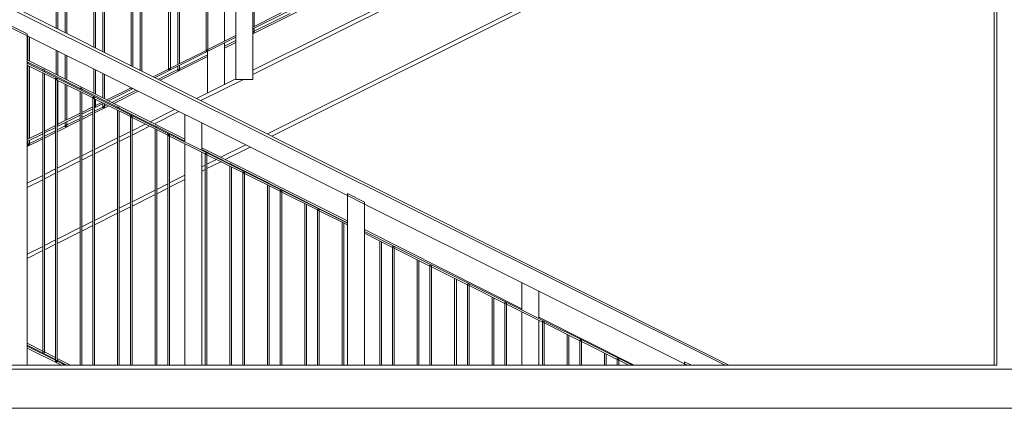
# Model space of a CAD drawing. Header units: centimetres. Extents: x -1589 to 108054, y -205274 to 31709.
# Tile 55 of 256: x 80 to 372, y -4782 to -4666. Entities that reach past the tile are written whole.
import ezdxf

# ---------------------------------------------------------------- set-up
doc = ezdxf.new("R2010")
doc.units = ezdxf.units.CM
doc.header["$LTSCALE"] = 0.01
doc.header["$MEASUREMENT"] = 0
doc.layers.add('2_barierki.ISTN_Nr_pióra__1', color=8, linetype='Continuous', lineweight=0)
doc.layers.add('2_lądowisko_IFC.ISTN_Nr_pióra__1', color=8, linetype='Continuous', lineweight=9)

msp = doc.modelspace()

# ---------------------------------------------------------------- linework, layer by layer
at = {"layer": '2_barierki.ISTN_Nr_pióra__1', "color": 8, "linetype": 'Continuous', "lineweight": 5, "ltscale": 0.1}
for p, q in [((149.2649, -4684.20681), (149.2649, -4575.95898)), ((144.2649, -4684.20681), (144.2649, -4578.45463)), ((149.68665, -4668.46906), (149.68665, -4586.5104)), ((140.82554, -4672.89191), (140.82554, -4589.45073)), ((135.40379, -4675.59807), (135.40379, -4592.15689)), ((135.90379, -4675.3485), (135.90379, -4591.90732)), ((124.79267, -4680.89439), (124.79267, -4597.45322)), ((127.46443, -4679.56084), (127.46443, -4597.62151)), ((124.29267, -4681.14396), (124.29267, -4597.70278)), ((126.96443, -4679.8104), (126.96443, -4597.87151)), ((113.18156, -4680.13161), (113.18156, -4603.24867)), ((113.68156, -4680.38246), (113.68156, -4602.99911)), ((115.85332, -4681.47201), (115.85332, -4603.42707)), ((116.35332, -4681.72285), (116.35332, -4603.17707)), ((102.07045, -4674.55727), (102.07045, -4608.79456)), ((102.57045, -4674.80812), (102.57045, -4608.545)), ((104.74221, -4675.89767), (104.74221, -4608.98262)), ((105.24221, -4676.14851), (105.24221, -4608.73262)), ((90.95934, -4668.98293), (90.95934, -4614.34045)), ((91.45934, -4669.23378), (91.45934, -4614.09089)), ((93.6311, -4670.32333), (93.6311, -4614.53818)), ((94.1311, -4670.57417), (94.1311, -4614.28818)), ((149.2649, -4669.23839), (244.2649, -4621.82103)), ((149.2649, -4670.72128), (235.82554, -4627.44096)), ((289.38971, -4769.05833), (22.20022, -4635.69177)), ((290.43566, -4769.05833), (31.61079, -4639.20832)), ((149.2649, -4668.67957), (157.62601, -4664.50629)), ((149.68665, -4669.95138), (160.29776, -4664.64583)), ((77.34473, -4668.21694), (82.34473, -4670.71267)), ((82.34473, -4671.30092), (77.34473, -4668.80519)), ((82.34473, -4671.30092), (82.34473, -4670.71267)), ((149.2649, -4670.16226), (149.68665, -4669.95138)), ((149.2649, -4670.44177), (149.68665, -4670.23089)), ((149.68665, -4669.95138), (149.68665, -4669.02788)), ((149.68665, -4670.23089), (149.68665, -4669.95138)), ((177.34473, -4718.71979), (82.34473, -4671.30092)), ((82.34473, -4769.05833), (82.34473, -4671.30092)), ((82.51998, -4678.54266), (82.51998, -4671.3884)), ((83.01998, -4678.79423), (83.01998, -4671.63798)), ((120.29278, -4683.69925), (144.2649, -4671.73404)), ((135.90379, -4675.3485), (144.2649, -4671.17522)), ((140.82554, -4674.38194), (144.2649, -4672.66226)), ((140.82554, -4674.94096), (144.2649, -4673.22128)), ((140.82554, -4685.74576), (140.82554, -4673.45073)), ((90.95934, -4682.7888), (90.95934, -4675.60087)), ((91.45934, -4683.04036), (91.45934, -4675.85045)), ((124.79267, -4680.89439), (135.40379, -4675.59807)), ((135.40379, -4675.59807), (135.90379, -4675.3485)), ((135.40379, -4675.87748), (135.40379, -4675.59807)), ((135.40379, -4675.87748), (135.90379, -4675.62791)), ((135.82554, -4688.24576), (135.82554, -4675.94638)), ((135.90379, -4675.62791), (135.90379, -4675.3485)), ((129.11079, -4701.98412), (82.34473, -4678.45448)), ((86.91634, -4681.31443), (82.34473, -4679.01428)), ((177.34473, -4726.85211), (82.34473, -4679.43325)), ((82.51998, -4679.52073), (82.51998, -4679.32615)), ((93.6311, -4684.13305), (93.6311, -4676.93447)), ((94.1311, -4684.38462), (94.1311, -4677.18404)), ((121.79833, -4684.45456), (135.82554, -4677.44096)), ((127.46443, -4681.06249), (135.82554, -4676.88194)), ((90.70584, -4684.16549), (82.34473, -4679.99207)), ((82.51998, -4701.99397), (82.51998, -4680.07955)), ((83.01998, -4679.7703), (83.01998, -4679.57991)), ((83.01998, -4701.7444), (83.01998, -4680.32913)), ((86.91634, -4681.15528), (87.41634, -4681.40794)), ((86.91634, -4681.71515), (86.91634, -4681.15528)), ((86.91634, -4764.87517), (86.91634, -4682.27398)), ((87.41634, -4681.96472), (87.41634, -4681.40794)), ((98.02746, -4686.90483), (87.41634, -4681.566)), ((102.07045, -4688.37918), (102.07045, -4681.14694)), ((102.57045, -4688.63075), (102.57045, -4681.39651)), ((119.73442, -4683.41912), (124.29267, -4681.14396)), ((121.24025, -4684.17458), (126.96443, -4681.31249)), ((124.29267, -4681.14396), (124.79267, -4680.89439)), ((124.29267, -4681.42337), (124.29267, -4681.14396)), ((124.29267, -4681.42337), (124.79267, -4681.1738)), ((124.79267, -4681.1738), (124.79267, -4680.89439)), ((126.96443, -4681.31249), (126.96443, -4680.36923)), ((126.96443, -4681.31249), (127.46443, -4681.06249)), ((126.96443, -4681.592), (126.96443, -4681.31249)), ((126.96443, -4681.592), (127.46443, -4681.342)), ((127.46443, -4681.06249), (127.46443, -4680.11966)), ((127.46443, -4681.342), (127.46443, -4681.06249)), ((87.41634, -4765.12783), (87.41634, -4682.52355)), ((90.70584, -4683.88608), (91.20584, -4684.13565)), ((90.70584, -4684.16549), (90.70584, -4683.88608)), ((91.20584, -4684.41506), (90.70584, -4684.16549)), ((90.70584, -4767.60667), (90.70584, -4684.16549)), ((90.95934, -4683.7332), (90.95934, -4683.6093)), ((91.20584, -4684.41506), (91.20584, -4684.13565)), ((101.81696, -4689.71156), (91.20584, -4684.41506)), ((91.20584, -4767.85624), (91.20584, -4684.41506)), ((91.45934, -4683.98277), (91.45934, -4683.86306)), ((91.45934, -4697.53206), (91.45934, -4684.5416)), ((93.6311, -4685.06679), (93.6311, -4684.96527)), ((94.1311, -4685.31637), (94.1311, -4685.21903)), ((104.74221, -4689.72344), (104.74221, -4682.48053)), ((105.24221, -4689.975), (105.24221, -4682.73011)), ((144.2649, -4684.20681), (149.2649, -4684.20681)), ((93.6311, -4696.44808), (93.6311, -4685.62562)), ((94.1311, -4696.19851), (94.1311, -4685.87519)), ((98.02746, -4686.76994), (98.52746, -4687.0226)), ((98.02746, -4687.26122), (98.02746, -4686.76994)), ((98.02746, -4769.05833), (98.02746, -4687.82004)), ((98.52746, -4687.51079), (98.52746, -4687.0226)), ((109.13857, -4692.49524), (98.52746, -4687.1564)), ((98.52746, -4769.05833), (98.52746, -4688.06962)), ((105.91829, -4690.31517), (113.1784, -4686.69143)), ((106.47585, -4690.59569), (113.73819, -4686.97084)), ((107.43394, -4691.07774), (114.69378, -4687.44782)), ((107.99121, -4691.35812), (115.25327, -4687.72709)), ((113.18156, -4686.96926), (113.18156, -4686.69301)), ((113.18156, -4686.96926), (113.45829, -4686.83113)), ((101.81696, -4689.43215), (102.31696, -4689.68172)), ((101.81696, -4689.71156), (101.81696, -4689.43215)), ((102.31696, -4689.96113), (101.81696, -4689.71156)), ((101.81696, -4769.05833), (101.81696, -4689.71156)), ((102.07045, -4689.27926), (102.07045, -4689.24842)), ((102.31696, -4689.96113), (102.31696, -4689.68172)), ((112.92807, -4695.25762), (102.31696, -4689.96113)), ((102.31696, -4769.05833), (102.31696, -4689.96113)), ((102.57045, -4689.52884), (102.57045, -4689.50218)), ((102.57045, -4691.98617), (102.57045, -4690.08766)), ((102.57045, -4691.98617), (104.47224, -4691.03693)), ((104.74221, -4690.61286), (104.74221, -4690.60439)), ((98.52746, -4694.00416), (101.81696, -4692.36227)), ((98.52746, -4694.56298), (101.81696, -4692.92109)), ((98.52746, -4695.53098), (101.81696, -4693.88623)), ((102.31696, -4692.67152), (105.03203, -4691.31635)), ((102.31696, -4692.1127), (102.57045, -4691.98617)), ((102.31696, -4694.19525), (106.55469, -4692.07638)), ((102.31696, -4692.39211), (102.57045, -4692.26559)), ((102.31696, -4693.63623), (104.74221, -4692.42361)), ((102.57045, -4692.26559), (102.57045, -4691.98617)), ((104.74221, -4692.42361), (104.74221, -4691.46101)), ((104.74221, -4692.42361), (105.24221, -4692.17361)), ((104.74221, -4692.70311), (104.74221, -4692.42361)), ((104.74221, -4692.70311), (105.24221, -4692.45311)), ((105.24221, -4692.17361), (105.24221, -4691.42126)), ((105.24221, -4692.17361), (105.9952, -4691.79711)), ((105.24221, -4692.45311), (105.24221, -4692.17361)), ((109.13857, -4692.3846), (109.63857, -4692.63725)), ((109.13857, -4692.80728), (109.13857, -4692.3846)), ((109.13857, -4769.05833), (109.13857, -4693.36611)), ((120.24968, -4698.08565), (109.63791, -4692.74648)), ((109.63857, -4693.05686), (109.63857, -4692.63725)), ((109.63857, -4769.05833), (109.63857, -4693.61568)), ((91.20584, -4698.21742), (98.02746, -4694.81254)), ((91.20584, -4699.7508), (98.02746, -4696.34)), ((91.45934, -4697.53206), (98.02746, -4694.25372)), ((94.1311, -4697.72916), (98.02746, -4695.78098)), ((94.1311, -4697.72916), (94.1311, -4696.75733)), ((98.52746, -4696.09), (101.81696, -4694.44525)), ((112.92807, -4694.97821), (113.42807, -4695.22779)), ((112.92807, -4695.25762), (112.92807, -4694.97821)), ((113.42807, -4695.5072), (112.92807, -4695.25762)), ((112.92807, -4769.05833), (112.92807, -4695.25762)), ((113.42807, -4695.5072), (113.42807, -4695.22779)), ((124.03918, -4700.80369), (113.42807, -4695.5072)), ((113.42807, -4769.05833), (113.42807, -4695.5072)), ((129.11079, -4702.77634), (129.11079, -4694.64401)), ((82.34473, -4702.08144), (86.91634, -4699.79961)), ((87.41634, -4699.55005), (90.70584, -4697.90816)), ((87.41634, -4700.10887), (90.70584, -4698.46698)), ((87.41634, -4701.08654), (90.70584, -4699.44179)), ((91.20584, -4697.65859), (91.45934, -4697.53206)), ((91.20584, -4697.938), (91.45934, -4697.81148)), ((91.20584, -4699.19179), (93.6311, -4697.97916)), ((91.45934, -4697.81148), (91.45934, -4697.53206)), ((93.6311, -4697.97916), (93.6311, -4697.0069)), ((93.6311, -4697.97916), (94.1311, -4697.72916)), ((93.6311, -4698.25867), (93.6311, -4697.97916)), ((93.6311, -4698.25867), (94.1311, -4698.00867)), ((94.1311, -4698.00867), (94.1311, -4697.72916)), ((120.24968, -4697.99925), (120.74968, -4698.25191)), ((120.24968, -4698.35335), (120.24968, -4697.99925)), ((120.24968, -4769.05833), (120.24968, -4698.91218)), ((129.11079, -4702.54399), (120.74917, -4698.33696)), ((120.74968, -4698.60292), (120.74968, -4698.25191)), ((120.74968, -4769.05833), (120.74968, -4699.16175)), ((134.11079, -4705.27207), (134.11079, -4697.13974)), ((82.34473, -4702.64027), (86.91634, -4700.35843)), ((82.34473, -4704.18136), (86.91634, -4701.89555)), ((82.51998, -4703.53472), (82.51998, -4702.55279)), ((83.01998, -4703.28472), (86.91634, -4701.33654)), ((83.01998, -4703.28472), (83.01998, -4702.30322)), ((87.41634, -4701.64555), (90.70584, -4700.0008)), ((124.03918, -4700.52428), (124.53918, -4700.77385)), ((124.03918, -4700.80369), (124.03918, -4700.52428)), ((124.53918, -4701.05326), (124.03918, -4700.80369)), ((124.03918, -4769.05833), (124.03918, -4700.80369)), ((124.53918, -4701.05326), (124.53918, -4700.77385)), ((135.15029, -4706.34976), (124.53918, -4701.05326)), ((124.53918, -4769.05833), (124.53918, -4701.05326)), ((82.34473, -4703.62234), (82.51998, -4703.53472)), ((82.51998, -4703.53472), (83.01998, -4703.28472)), ((82.51998, -4703.81423), (82.51998, -4703.53472)), ((82.51998, -4703.81423), (83.01998, -4703.56423)), ((83.01998, -4703.56423), (83.01998, -4703.28472)), ((129.11079, -4769.05833), (129.11079, -4703.33516)), ((177.34473, -4726.25231), (134.11079, -4704.4998)), ((142.4719, -4709.26646), (134.11079, -4705.05968)), ((134.11079, -4769.05833), (134.11079, -4705.83089)), ((135.15029, -4706.07034), (135.65029, -4706.31992)), ((135.15029, -4706.34976), (135.15029, -4706.07034)), ((135.65029, -4706.59933), (135.15029, -4706.34976)), ((135.15029, -4769.05833), (135.15029, -4706.34976)), ((135.65029, -4706.59933), (135.65029, -4706.31992)), ((146.2614, -4711.89582), (135.65029, -4706.59933)), ((135.65029, -4769.05833), (135.65029, -4706.59933)), ((142.4719, -4709.22857), (142.9719, -4709.48123)), ((142.4719, -4709.44548), (142.4719, -4709.22857)), ((142.4719, -4769.05833), (142.4719, -4710.00431)), ((153.58301, -4714.85686), (142.97168, -4709.51792)), ((142.9719, -4709.69506), (142.9719, -4709.48123)), ((142.9719, -4769.05833), (142.9719, -4710.25388)), ((146.2614, -4711.61641), (146.7614, -4711.86598)), ((146.2614, -4711.89582), (146.2614, -4711.61641)), ((146.7614, -4712.1454), (146.2614, -4711.89582)), ((146.2614, -4769.05833), (146.2614, -4711.89582)), ((146.7614, -4712.1454), (146.7614, -4711.86598)), ((157.37251, -4717.44189), (146.7614, -4712.1454)), ((146.7614, -4769.05833), (146.7614, -4712.1454)), ((153.58301, -4714.84323), (154.08301, -4715.09588)), ((153.58301, -4714.99155), (153.58301, -4714.84323)), ((153.58301, -4769.05833), (153.58301, -4715.55038)), ((177.34473, -4726.81225), (154.08294, -4715.10839)), ((154.08301, -4715.24112), (154.08301, -4715.09588)), ((154.08301, -4769.05833), (154.08301, -4715.79995)), ((157.37251, -4717.16248), (157.87251, -4717.41205)), ((157.37251, -4717.44189), (157.37251, -4717.16248)), ((157.87251, -4717.69146), (157.37251, -4717.44189)), ((157.37251, -4769.05833), (157.37251, -4717.44189)), ((157.87251, -4717.69146), (157.87251, -4717.41205)), ((168.48362, -4722.98795), (157.87251, -4717.69146)), ((157.87251, -4769.05833), (157.87251, -4717.69146)), ((177.34473, -4718.13153), (182.34473, -4720.62726)), ((177.34473, -4718.71979), (177.34473, -4718.13153)), ((182.34473, -4721.21552), (177.34473, -4718.71979)), ((177.34473, -4769.05833), (177.34473, -4718.71979)), ((164.69412, -4720.45788), (165.19412, -4720.71054)), ((164.69412, -4720.53762), (164.69412, -4720.45788)), ((164.69412, -4769.05833), (164.69412, -4721.09644)), ((165.19412, -4720.78719), (165.19412, -4720.71054)), ((165.19412, -4769.05833), (165.19412, -4721.34601)), ((168.48362, -4722.70854), (168.98362, -4722.95812)), ((168.48362, -4722.98795), (168.48362, -4722.70854)), ((168.98362, -4723.23753), (168.48362, -4722.98795)), ((168.48362, -4769.05833), (168.48362, -4722.98795)), ((168.98362, -4723.23753), (168.98362, -4722.95812)), ((177.34473, -4727.41094), (168.98362, -4723.23753)), ((168.98362, -4769.05833), (168.98362, -4723.23753)), ((182.34473, -4721.21552), (182.34473, -4720.62726)), ((277.34473, -4768.63439), (182.34473, -4721.21552)), ((182.34473, -4769.05833), (182.34473, -4721.21552)), ((175.80523, -4726.07254), (176.30523, -4726.3252)), ((175.80523, -4726.08368), (175.80523, -4726.07254)), ((175.80523, -4769.05833), (175.80523, -4726.64251)), ((176.30523, -4726.33325), (176.30523, -4726.3252)), ((176.30523, -4769.05833), (176.30523, -4726.89208)), ((229.11079, -4752.29762), (182.34473, -4728.76798)), ((187.33374, -4731.83809), (182.34473, -4729.32794)), ((261.90158, -4769.05833), (182.34473, -4729.34784)), ((190.70584, -4734.08009), (182.34473, -4729.90667)), ((186.91634, -4769.05833), (186.91634, -4732.18857)), ((187.41634, -4769.05833), (187.41634, -4732.43815)), ((190.70584, -4733.80068), (191.20584, -4734.05025)), ((190.70584, -4734.08009), (190.70584, -4733.80068)), ((191.20584, -4734.32966), (190.70584, -4734.08009)), ((190.70584, -4769.05833), (190.70584, -4734.08009)), ((191.20584, -4734.32966), (191.20584, -4734.05025)), ((201.81696, -4739.62615), (191.20584, -4734.32966)), ((191.20584, -4769.05833), (191.20584, -4734.32966)), ((198.02746, -4769.05833), (198.02746, -4737.73464)), ((198.52746, -4769.05833), (198.52746, -4737.98421)), ((201.81696, -4739.34674), (202.31696, -4739.59631)), ((201.81696, -4739.62615), (201.81696, -4739.34674)), ((202.31696, -4739.87573), (201.81696, -4739.62615)), ((201.81696, -4769.05833), (201.81696, -4739.62615)), ((202.31696, -4739.87573), (202.31696, -4739.59631)), ((212.92807, -4745.17222), (202.31696, -4739.87573)), ((202.31696, -4769.05833), (202.31696, -4739.87573)), ((209.13857, -4769.05833), (209.13857, -4743.28071)), ((209.63857, -4769.05833), (209.63857, -4743.53028)), ((212.92807, -4744.89281), (213.42807, -4745.14238)), ((212.92807, -4745.17222), (212.92807, -4744.89281)), ((213.42807, -4745.42179), (212.92807, -4745.17222)), ((212.92807, -4769.05833), (212.92807, -4745.17222)), ((213.42807, -4745.42179), (213.42807, -4745.14238)), ((224.03918, -4750.71829), (213.42807, -4745.42179)), ((213.42807, -4769.05833), (213.42807, -4745.42179)), ((229.11079, -4752.69093), (229.11079, -4744.55861)), ((220.24968, -4769.05833), (220.24968, -4748.82677)), ((220.74968, -4769.05833), (220.74968, -4749.07635)), ((234.11079, -4755.18666), (234.11079, -4747.05434)), ((224.03918, -4750.43887), (224.53918, -4750.68845)), ((224.03918, -4750.71829), (224.03918, -4750.43887)), ((224.53918, -4750.96786), (224.03918, -4750.71829)), ((224.03918, -4769.05833), (224.03918, -4750.71829)), ((224.53918, -4750.96786), (224.53918, -4750.68845)), ((235.15029, -4756.26435), (224.53918, -4750.96786)), ((224.53918, -4769.05833), (224.53918, -4750.96786)), ((229.11079, -4769.05833), (229.11079, -4753.24976)), ((262.42333, -4769.05833), (234.11079, -4754.8133)), ((234.11079, -4769.05833), (234.11079, -4755.74549)), ((235.15029, -4755.98494), (235.65029, -4756.23451)), ((235.15029, -4756.26435), (235.15029, -4755.98494)), ((235.65029, -4756.51393), (235.15029, -4756.26435)), ((235.15029, -4769.05833), (235.15029, -4756.26435)), ((235.65029, -4756.51393), (235.65029, -4756.23451)), ((246.2614, -4761.81042), (235.65029, -4756.51393)), ((235.65029, -4769.05833), (235.65029, -4756.51393)), ((242.4719, -4769.05833), (242.4719, -4759.9189)), ((242.9719, -4769.05833), (242.9719, -4760.16848)), ((86.91634, -4764.87517), (82.34473, -4762.56505)), ((90.70584, -4767.35029), (82.34473, -4763.12526)), ((90.70584, -4767.60667), (82.34473, -4763.43325)), ((92.49457, -4769.05833), (82.34473, -4763.99207)), ((246.2614, -4761.53101), (246.7614, -4761.78058)), ((246.2614, -4761.81042), (246.2614, -4761.53101)), ((246.7614, -4762.05999), (246.2614, -4761.81042)), ((246.2614, -4769.05833), (246.2614, -4761.81042)), ((246.7614, -4762.05999), (246.7614, -4761.78058)), ((257.37251, -4767.35648), (246.7614, -4762.05999)), ((246.7614, -4769.05833), (246.7614, -4762.05999)), ((87.41634, -4765.12783), (86.91634, -4764.87517)), ((86.91634, -4765.15528), (86.91634, -4764.87517)), ((86.91634, -4765.15528), (87.41634, -4765.40794)), ((90.70584, -4766.79008), (87.41634, -4765.12783)), ((87.41634, -4765.40794), (87.41634, -4765.12783)), ((95.19458, -4769.05833), (91.20584, -4767.04274)), ((253.58301, -4769.05833), (253.58301, -4765.46497)), ((254.08301, -4769.05833), (254.08301, -4765.71454)), ((257.37251, -4767.07707), (257.87251, -4767.32665)), ((257.37251, -4767.35648), (257.37251, -4767.07707)), ((91.20584, -4767.85624), (90.70584, -4767.60667)), ((90.70584, -4767.88608), (90.70584, -4767.60667)), ((90.70584, -4767.88608), (91.20584, -4768.13565)), ((94.08595, -4769.05833), (91.20584, -4767.60295)), ((93.61413, -4769.05833), (91.20584, -4767.85624)), ((91.20584, -4768.13565), (91.20584, -4767.85624)), ((257.87251, -4767.60606), (257.37251, -4767.35648)), ((257.37251, -4769.05833), (257.37251, -4767.35648)), ((257.87251, -4767.60606), (257.87251, -4767.32665)), ((260.78202, -4769.05833), (257.87251, -4767.60606)), ((257.87251, -4769.05833), (257.87251, -4767.60606)), ((277.34473, -4768.04613), (279.37259, -4769.05833)), ((277.34473, -4768.63439), (277.34473, -4768.04613)), ((278.19406, -4769.05833), (277.34473, -4768.63439)), ((277.34473, -4769.05833), (277.34473, -4768.63439))]:
    msp.add_line(p, q, dxfattribs=at)
at = {"layer": '2_lądowisko_IFC.ISTN_Nr_pióra__1', "color": 8, "linetype": 'Continuous', "lineweight": 5, "ltscale": 0.1}
for p, q in [((369.2004, -4769.05833), (369.2004, -4453.05833)), ((370.0004, -4769.05833), (370.0004, -4453.05833)), ((350.65029, -4601.90832), (153.62426, -4700.42134)), ((350.92177, -4603.05832), (154.90783, -4701.06529)), ((244.2649, -4634.02608), (149.2649, -4681.52608)), ((246.30096, -4634.29379), (149.2649, -4682.81182)), ((144.2649, -4684.02608), (132.58489, -4689.86608)), ((146.47492, -4684.20681), (133.86846, -4690.51004)), ((126.06731, -4693.12487), (118.76224, -4696.77741)), ((127.35415, -4693.76719), (120.04396, -4697.42229)), ((112.92807, -4699.69449), (109.63857, -4701.33924)), ((117.36873, -4697.47416), (113.42807, -4699.44449)), ((118.65557, -4698.11648), (113.42807, -4700.73023)), ((109.13857, -4701.58924), (102.31696, -4705.00005)), ((112.92807, -4700.98023), (109.63857, -4702.62498)), ((101.81696, -4705.25005), (98.52746, -4706.8948)), ((109.13857, -4702.87498), (102.31696, -4706.28579)), ((147.16026, -4703.65334), (139.77132, -4707.34781)), ((148.4471, -4704.29566), (141.05304, -4707.99269)), ((98.02746, -4707.1448), (91.20584, -4710.55561)), ((98.02746, -4708.43054), (91.20584, -4711.84134)), ((101.81696, -4706.53579), (98.52746, -4708.18054)), ((138.46168, -4708.00263), (135.65029, -4709.40832)), ((139.74852, -4708.64495), (135.65029, -4710.69406)), ((90.70584, -4710.80561), (87.41634, -4712.45036)), ((135.15029, -4709.65832), (134.11079, -4710.17807)), ((135.15029, -4710.94406), (134.11079, -4711.46381)), ((86.91634, -4712.70036), (82.34473, -4714.98616)), ((86.91634, -4713.98609), (82.34473, -4716.2719)), ((90.70584, -4712.09134), (87.41634, -4713.73609)), ((129.11079, -4712.67807), (124.53918, -4714.96388)), ((129.11079, -4713.96381), (124.53918, -4716.24962)), ((120.24968, -4717.10863), (113.42807, -4720.51943)), ((124.03918, -4715.21388), (120.74968, -4716.85863)), ((124.03918, -4716.49962), (120.74968, -4718.14437)), ((120.24968, -4718.39437), (113.42807, -4721.80517)), ((109.13857, -4722.66418), (102.31696, -4726.07499)), ((112.92807, -4720.76943), (109.63857, -4722.41418)), ((112.92807, -4722.05517), (109.63857, -4723.69992)), ((109.13857, -4723.94992), (102.31696, -4727.36073)), ((98.02746, -4728.21974), (91.20584, -4731.63055)), ((101.81696, -4726.32499), (98.52746, -4727.96974)), ((101.81696, -4727.61073), (98.52746, -4729.25548)), ((90.70584, -4731.88055), (87.41634, -4733.5253)), ((98.02746, -4729.50548), (91.20584, -4732.91629)), ((86.91634, -4733.7753), (82.34473, -4736.0611)), ((90.70584, -4733.16629), (87.41634, -4734.81103)), ((86.91634, -4735.06103), (82.34473, -4737.34684)), ((370.0004, -4769.05833), (12.7004, -4769.05833)), ((531.7004, -4770.25833), (12.7004, -4770.25833)), ((531.7004, -4781.85833), (12.7004, -4781.85833))]:
    msp.add_line(p, q, dxfattribs=at)

doc.saveas('drawing.dxf')
